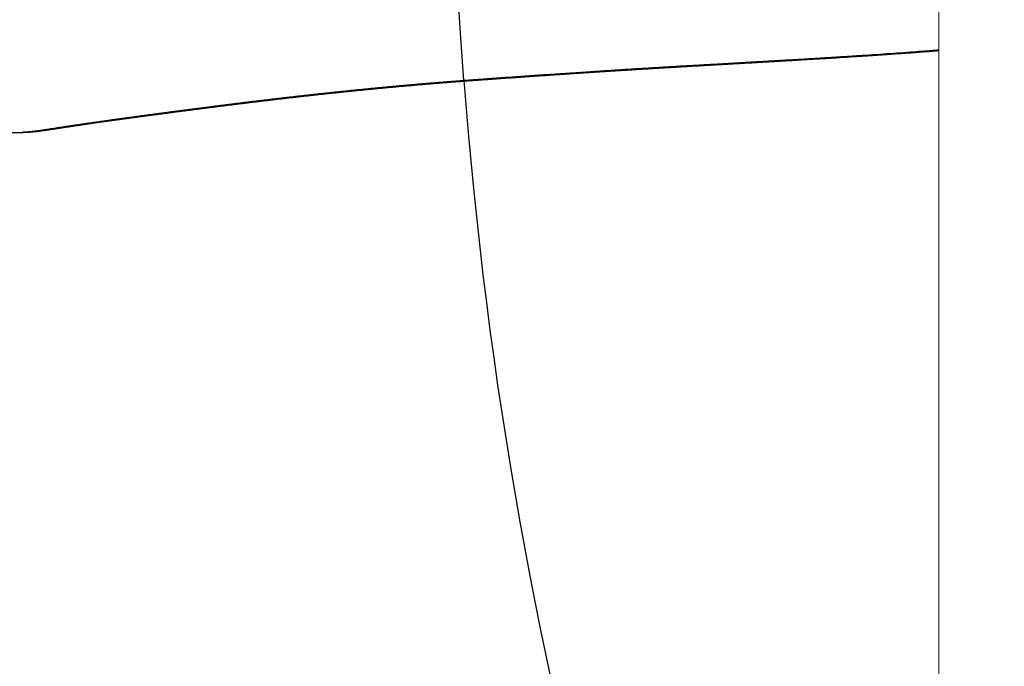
# Model space of a CAD drawing. Header units: millimetres. Extents: x -6792 to 22441, y -13430 to 4653.
# Tile 94 of 256: x -3667.23 to -3660.39, y -8082.98 to -8078.49. Entities that reach past the tile are written whole.
import ezdxf
from ezdxf import colors
from ezdxf.entities.mleader import LeaderData, LeaderLine
from ezdxf.math import Vec2, Vec3

# ---------------------------------------------------------------- set-up
doc = ezdxf.new("R2010")
doc.units = ezdxf.units.MM
doc.linetypes.add('DASHED', pattern=[19.05, 12.7, -6.35])
doc.layers.add('_A_OPIS', color=253, linetype='Continuous', lineweight=9)
doc.layers.add('drzwi', color=30, linetype='Continuous', lineweight=20)
doc.styles.get("Standard").update_dxf_attribs({"font": 'arial.ttf'})

# ---------------------------------------------------------------- blocks, each defined once
blk = doc.blocks.new('_Dot')
at = {"color": 0, "linetype": 'ByBlock', "lineweight": -2}
blk.add_line((-0.5, 0), (-1, 0), dxfattribs=at)
at = {"color": 0, "linetype": 'ByBlock', "const_width": 0.5}
blk.add_lwpolyline([(-0.25, 0, 1), (0.25, 0, 1)], format="xyb", close=True, dxfattribs=at)

msp = doc.modelspace()

# ---------------------------------------------------------------- linework, layer by layer
for p, q in [((-3664.0452, -8078.9031), (-3664.0595, -8078.9022)), ((-3667.2088, -8079.2676), (-3667.2092, -8079.2676))]:
    msp.add_line(p, q)
at = {"color": 9, "linetype": 'DASHED', "true_color": 0xb8b8b8, "extrusion": (0, 0, -1)}
msp.add_ellipse((-3644.2344, -8076.5348), major_axis=(0, -25), ratio=0.8, start_param=1.475706, end_param=1.665886, dxfattribs=at)
msp.add_ellipse((-3644.2344, -8076.5348), major_axis=(0, -25), ratio=0.8, start_param=4.807479, end_param=5.303034)
for points, knots in [([(-3660.846, -8078.6971), (-3660.8544, -8078.6977), (-3660.8873, -8078.7002), (-3660.9447, -8078.7046), (-3661.0255, -8078.7106), (-3661.1135, -8078.7169), (-3661.2087, -8078.7235), (-3661.3039, -8078.73), (-3661.4098, -8078.7369), (-3661.5264, -8078.7444), (-3661.6536, -8078.7522), (-3661.773, -8078.7594), (-3661.8847, -8078.766), (-3661.9886, -8078.772), (-3662.0838, -8078.7774), (-3662.1703, -8078.7824), (-3662.2481, -8078.7867), (-3662.3258, -8078.7911), (-3662.3975, -8078.7952), (-3662.4631, -8078.7989), (-3662.5227, -8078.8023), (-3662.5823, -8078.8057), (-3662.6417, -8078.8091), (-3662.7011, -8078.8125), (-3662.7604, -8078.816), (-3662.8196, -8078.8196), (-3662.8787, -8078.8232), (-3662.9376, -8078.8268), (-3662.9958, -8078.8304), (-3663.0533, -8078.8341), (-3663.1101, -8078.8377), (-3663.1667, -8078.8413), (-3663.2232, -8078.845), (-3663.2843, -8078.8489), (-3663.35, -8078.8532), (-3663.4201, -8078.8579), (-3663.4901, -8078.8625), (-3663.5577, -8078.8671), (-3663.6231, -8078.8715), (-3663.6861, -8078.8758), (-3663.7489, -8078.8802), (-3663.8115, -8078.8845), (-3663.8739, -8078.8889), (-3663.936, -8078.8933), (-3663.9979, -8078.8977), (-3664.039, -8078.9007), (-3664.0595, -8078.9022)], [0.4430248, 0.4430248, 0.4430248, 0.4430248, 0.447303, 0.4598652, 0.4724269, 0.4886283, 0.5048299, 0.5210315, 0.537233, 0.558838, 0.580443, 0.602048, 0.6197139, 0.6373797, 0.6550455, 0.6682967, 0.681548, 0.6947972, 0.7080464, 0.7182495, 0.728453, 0.7386566, 0.7488598, 0.7590627, 0.769284, 0.7795061, 0.7897284, 0.7999504, 0.8101717, 0.8200897, 0.8300082, 0.839927, 0.8498456, 0.8597638, 0.8721806, 0.8845981, 0.8970155, 0.9094322, 0.9207436, 0.9320556, 0.9433675, 0.9546789, 0.9660089, 0.9773395, 0.9886701, 1, 1, 1, 1]), ([(-3664.0452, -8078.9042), (-3664.0384, -8078.9037), (-3664.0216, -8078.9025), (-3663.9945, -8078.9006), (-3663.9639, -8078.8984), (-3663.933, -8078.8962), (-3663.9019, -8078.894), (-3663.8706, -8078.8918), (-3663.8392, -8078.8896), (-3663.8075, -8078.8874), (-3663.7756, -8078.8852), (-3663.7436, -8078.8829), (-3663.7114, -8078.8807), (-3663.6789, -8078.8785), (-3663.6463, -8078.8762), (-3663.6135, -8078.874), (-3663.5804, -8078.8718), (-3663.5471, -8078.8695), (-3663.5137, -8078.8673), (-3663.48, -8078.865), (-3663.446, -8078.8628), (-3663.4118, -8078.8605), (-3663.3773, -8078.8582), (-3663.3425, -8078.8559), (-3663.3074, -8078.8536), (-3663.2721, -8078.8513), (-3663.2363, -8078.849), (-3663.2003, -8078.8467), (-3663.164, -8078.8443), (-3663.1276, -8078.842), (-3663.0915, -8078.8397), (-3663.0562, -8078.8374), (-3663.0214, -8078.8352), (-3662.9872, -8078.8331), (-3662.9535, -8078.8309), (-3662.9206, -8078.8289), (-3662.8883, -8078.8269), (-3662.8563, -8078.825), (-3662.8243, -8078.823), (-3662.7921, -8078.8211), (-3662.7597, -8078.8191), (-3662.7273, -8078.8172), (-3662.6946, -8078.8153), (-3662.6617, -8078.8134), (-3662.6279, -8078.8114), (-3662.5931, -8078.8094), (-3662.5571, -8078.8073), (-3662.5202, -8078.8052), (-3662.4823, -8078.8031), (-3662.4432, -8078.8008), (-3662.4029, -8078.7985), (-3662.3612, -8078.7962), (-3662.3182, -8078.7938), (-3662.274, -8078.7912), (-3662.2284, -8078.7887), (-3662.1811, -8078.786), (-3662.1322, -8078.7832), (-3662.0811, -8078.7803), (-3662.0276, -8078.7772), (-3661.9713, -8078.774), (-3661.9114, -8078.7705), (-3661.8468, -8078.7667), (-3661.7755, -8078.7625), (-3661.6953, -8078.7576), (-3661.6037, -8078.752), (-3661.5098, -8078.7462), (-3661.4205, -8078.7405), (-3661.3429, -8078.7354), (-3661.2731, -8078.7307), (-3661.209, -8078.7264), (-3661.1492, -8078.7222), (-3661.0928, -8078.7182), (-3661.0374, -8078.7143), (-3660.9827, -8078.7103), (-3660.9286, -8078.7063), (-3660.8834, -8078.7028), (-3660.8561, -8078.7008), (-3660.846, -8078.7)], [0, 0, 0, 0, 0.0037167, 0.0093128, 0.0149275, 0.0205553, 0.0262325, 0.0319295, 0.0376469, 0.0433855, 0.0491459, 0.0549289, 0.0607353, 0.0665657, 0.0724211, 0.0783023, 0.0842099, 0.090145, 0.0961083, 0.1021008, 0.1081235, 0.1141789, 0.1202839, 0.1264299, 0.1326185, 0.1388512, 0.1451295, 0.1514556, 0.1578218, 0.1642618, 0.1705648, 0.1767402, 0.182798, 0.1887465, 0.1945934, 0.2003777, 0.2058908, 0.2114196, 0.2169639, 0.2225241, 0.2281007, 0.233694, 0.2393044, 0.2449351, 0.2506803, 0.2566995, 0.2628577, 0.2691706, 0.275654, 0.2823265, 0.2892108, 0.2963296, 0.3036559, 0.3111896, 0.3189551, 0.3269813, 0.335304, 0.3439684, 0.3530325, 0.3625736, 0.3726977, 0.383557, 0.3954823, 0.4090463, 0.4243837, 0.4421069, 0.4568984, 0.469886, 0.4816317, 0.4924601, 0.5025818, 0.5121397, 0.521235, 0.530868, 0.540056, 0.5488574, 0.5540108, 0.5540108, 0.5540108, 0.5540108]), ([(-3664.0595, -8078.9022), (-3664.0729, -8078.9032), (-3664.0998, -8078.9052), (-3664.1399, -8078.9082), (-3664.1798, -8078.9112), (-3664.2195, -8078.9143), (-3664.2589, -8078.9174), (-3664.2981, -8078.9205), (-3664.337, -8078.9237), (-3664.3757, -8078.9269), (-3664.4141, -8078.9301), (-3664.4522, -8078.9334), (-3664.4901, -8078.9366), (-3664.5277, -8078.9399), (-3664.565, -8078.9432), (-3664.602, -8078.9466), (-3664.6392, -8078.95), (-3664.6765, -8078.9534), (-3664.7139, -8078.9569), (-3664.751, -8078.9605), (-3664.7877, -8078.964), (-3664.8249, -8078.9676), (-3664.8626, -8078.9714), (-3664.9008, -8078.9752), (-3664.9385, -8078.979), (-3664.9758, -8078.9828), (-3665.0128, -8078.9867), (-3665.0494, -8078.9905), (-3665.0857, -8078.9944), (-3665.1215, -8078.9982), (-3665.1569, -8079.002), (-3665.1921, -8079.0059), (-3665.227, -8079.0098), (-3665.2617, -8079.0136), (-3665.2959, -8079.0175), (-3665.3298, -8079.0213), (-3665.3631, -8079.0252), (-3665.396, -8079.029), (-3665.4285, -8079.0327), (-3665.4606, -8079.0365), (-3665.4922, -8079.0402), (-3665.5235, -8079.044), (-3665.5545, -8079.0477), (-3665.5852, -8079.0514), (-3665.6155, -8079.055), (-3665.6453, -8079.0587), (-3665.6761, -8079.0625), (-3665.7077, -8079.0664), (-3665.7402, -8079.0704), (-3665.7721, -8079.0744), (-3665.8035, -8079.0783), (-3665.8343, -8079.0822), (-3665.8646, -8079.086), (-3665.8943, -8079.0898), (-3665.9236, -8079.0935), (-3665.9524, -8079.0972), (-3665.9808, -8079.1009), (-3666.0087, -8079.1045), (-3666.0363, -8079.108), (-3666.0636, -8079.1116), (-3666.0907, -8079.1151), (-3666.1172, -8079.1186), (-3666.1432, -8079.122), (-3666.1687, -8079.1253), (-3666.1937, -8079.1286), (-3666.2183, -8079.1318), (-3666.2423, -8079.135), (-3666.2659, -8079.1381), (-3666.2911, -8079.1415), (-3666.3176, -8079.145), (-3666.3454, -8079.1487), (-3666.3725, -8079.1523), (-3666.3979, -8079.1557), (-3666.4217, -8079.1589), (-3666.444, -8079.162), (-3666.4658, -8079.1649), (-3666.4871, -8079.1678), (-3666.5079, -8079.1707), (-3666.53, -8079.1737), (-3666.5533, -8079.1769), (-3666.5775, -8079.1802), (-3666.601, -8079.1835), (-3666.6238, -8079.1866), (-3666.6461, -8079.1898), (-3666.6676, -8079.1928), (-3666.6886, -8079.1958), (-3666.709, -8079.1987), (-3666.7288, -8079.2015), (-3666.7471, -8079.2041), (-3666.7642, -8079.2066), (-3666.78, -8079.2089), (-3666.7954, -8079.2112), (-3666.8104, -8079.2134), (-3666.825, -8079.2156), (-3666.8393, -8079.2177), (-3666.8532, -8079.2198), (-3666.8667, -8079.2218), (-3666.882, -8079.2241), (-3666.899, -8079.2267), (-3666.9173, -8079.2295), (-3666.9349, -8079.2322), (-3666.9518, -8079.2348), (-3666.9681, -8079.2374), (-3666.9837, -8079.2398), (-3666.9986, -8079.2421), (-3667.013, -8079.2443), (-3667.0268, -8079.2464), (-3667.04, -8079.2484), (-3667.0526, -8079.2504), (-3667.0648, -8079.2522), (-3667.0764, -8079.2539), (-3667.0877, -8079.2555), (-3667.0986, -8079.2571), (-3667.1092, -8079.2585), (-3667.1193, -8079.2599), (-3667.129, -8079.2611), (-3667.1382, -8079.2623), (-3667.1471, -8079.2633), (-3667.1556, -8079.2642), (-3667.1639, -8079.265), (-3667.1722, -8079.2658), (-3667.1802, -8079.2664), (-3667.1892, -8079.267), (-3667.1989, -8079.2674), (-3667.2055, -8079.2675), (-3667.2088, -8079.2676)], [0, 0, 0, 0, 0.005042, 0.010085, 0.015128, 0.020171, 0.025213, 0.030256, 0.035299, 0.040342, 0.045385, 0.050427, 0.055469, 0.060512, 0.065555, 0.070598, 0.075641, 0.080861, 0.086082, 0.091303, 0.096524, 0.101745, 0.107324, 0.112903, 0.118483, 0.124063, 0.129642, 0.135243, 0.140845, 0.146447, 0.152049, 0.15765, 0.163343, 0.169037, 0.174731, 0.180424, 0.186117, 0.19181, 0.197503, 0.203197, 0.20889, 0.214583, 0.220354, 0.226126, 0.231897, 0.237669, 0.24344, 0.250034, 0.256627, 0.263221, 0.269814, 0.276407, 0.283, 0.289593, 0.296186, 0.302832, 0.309478, 0.316124, 0.322769, 0.32959, 0.336411, 0.343232, 0.350054, 0.356874, 0.363694, 0.370515, 0.377336, 0.384156, 0.390977, 0.399572, 0.408167, 0.416763, 0.425358, 0.432951, 0.440545, 0.448138, 0.455736, 0.463333, 0.470931, 0.480459, 0.489988, 0.499517, 0.509046, 0.518575, 0.528119, 0.537663, 0.547208, 0.556752, 0.566296, 0.57459, 0.582884, 0.591178, 0.599474, 0.60777, 0.616066, 0.624348, 0.63263, 0.640912, 0.653338, 0.665764, 0.678196, 0.690629, 0.703064, 0.715499, 0.727922, 0.740344, 0.752769, 0.765193, 0.777621, 0.79005, 0.802479, 0.814908, 0.827734, 0.84056, 0.853387, 0.866213, 0.879042, 0.891871, 0.904701, 0.917531, 0.931434, 0.945337, 0.95924, 0.980096, 1, 1, 1, 1]), ([(-3667.2086, -8079.2676), (-3667.2084, -8079.2676), (-3667.2047, -8079.2676), (-3667.1976, -8079.2674), (-3667.1871, -8079.2671), (-3667.1762, -8079.2665), (-3667.1652, -8079.2658), (-3667.1545, -8079.265), (-3667.1445, -8079.2641), (-3667.1353, -8079.2632), (-3667.126, -8079.2623), (-3667.117, -8079.2613), (-3667.1079, -8079.2602), (-3667.099, -8079.2591), (-3667.09, -8079.258), (-3667.0812, -8079.2568), (-3667.0725, -8079.2557), (-3667.064, -8079.2545), (-3667.0556, -8079.2533), (-3667.0472, -8079.2521), (-3667.0389, -8079.2509), (-3667.0306, -8079.2497), (-3667.0222, -8079.2485), (-3667.0139, -8079.2473), (-3667.0055, -8079.246), (-3666.9972, -8079.2448), (-3666.9888, -8079.2435), (-3666.9803, -8079.2422), (-3666.9718, -8079.2409), (-3666.9633, -8079.2396), (-3666.9547, -8079.2383), (-3666.9461, -8079.237), (-3666.9374, -8079.2357), (-3666.9286, -8079.2344), (-3666.9197, -8079.233), (-3666.9108, -8079.2316), (-3666.9017, -8079.2303), (-3666.8926, -8079.2289), (-3666.8834, -8079.2275), (-3666.8742, -8079.2261), (-3666.8649, -8079.2247), (-3666.8555, -8079.2233), (-3666.846, -8079.2218), (-3666.8365, -8079.2204), (-3666.8269, -8079.219), (-3666.8172, -8079.2175), (-3666.8074, -8079.2161), (-3666.7975, -8079.2146), (-3666.7875, -8079.2131), (-3666.7774, -8079.2117), (-3666.7672, -8079.2102), (-3666.757, -8079.2087), (-3666.7466, -8079.2072), (-3666.7361, -8079.2056), (-3666.7256, -8079.2041), (-3666.7151, -8079.2026), (-3666.7045, -8079.2011), (-3666.6939, -8079.1996), (-3666.6831, -8079.198), (-3666.6723, -8079.1965), (-3666.6614, -8079.195), (-3666.6503, -8079.1934), (-3666.6392, -8079.1918), (-3666.628, -8079.1903), (-3666.6167, -8079.1887), (-3666.6053, -8079.1871), (-3666.5938, -8079.1855), (-3666.5822, -8079.1839), (-3666.5706, -8079.1823), (-3666.5588, -8079.1806), (-3666.5469, -8079.179), (-3666.5349, -8079.1774), (-3666.5228, -8079.1757), (-3666.5106, -8079.174), (-3666.4983, -8079.1724), (-3666.486, -8079.1707), (-3666.4736, -8079.169), (-3666.4611, -8079.1673), (-3666.4485, -8079.1656), (-3666.4358, -8079.1639), (-3666.423, -8079.1621), (-3666.4102, -8079.1604), (-3666.3972, -8079.1587), (-3666.3842, -8079.1569), (-3666.371, -8079.1552), (-3666.3579, -8079.1534), (-3666.3446, -8079.1516), (-3666.3313, -8079.1498), (-3666.3179, -8079.1481), (-3666.3044, -8079.1463), (-3666.2908, -8079.1445), (-3666.2772, -8079.1427), (-3666.2634, -8079.1408), (-3666.2496, -8079.139), (-3666.2357, -8079.1372), (-3666.2217, -8079.1353), (-3666.2077, -8079.1335), (-3666.1936, -8079.1316), (-3666.1794, -8079.1298), (-3666.1649, -8079.1279), (-3666.1504, -8079.126), (-3666.1358, -8079.124), (-3666.1212, -8079.1221), (-3666.1064, -8079.1202), (-3666.0917, -8079.1183), (-3666.0768, -8079.1164), (-3666.0619, -8079.1144), (-3666.0469, -8079.1125), (-3666.0319, -8079.1105), (-3666.0168, -8079.1086), (-3666.0016, -8079.1066), (-3665.9863, -8079.1046), (-3665.971, -8079.1027), (-3665.9555, -8079.1007), (-3665.94, -8079.0987), (-3665.9244, -8079.0967), (-3665.9088, -8079.0947), (-3665.893, -8079.0927), (-3665.8772, -8079.0907), (-3665.8613, -8079.0887), (-3665.8453, -8079.0867), (-3665.8292, -8079.0846), (-3665.813, -8079.0826), (-3665.7967, -8079.0806), (-3665.7803, -8079.0785), (-3665.7638, -8079.0765), (-3665.7474, -8079.0744), (-3665.7308, -8079.0723), (-3665.7142, -8079.0703), (-3665.6975, -8079.0682), (-3665.6807, -8079.0662), (-3665.6639, -8079.0641), (-3665.647, -8079.062), (-3665.63, -8079.06), (-3665.613, -8079.0579), (-3665.5958, -8079.0558), (-3665.5786, -8079.0537), (-3665.5613, -8079.0516), (-3665.544, -8079.0496), (-3665.5265, -8079.0475), (-3665.509, -8079.0454), (-3665.4914, -8079.0433), (-3665.4737, -8079.0412), (-3665.456, -8079.0391), (-3665.4381, -8079.037), (-3665.4202, -8079.0349), (-3665.4022, -8079.0328), (-3665.3842, -8079.0307), (-3665.366, -8079.0286), (-3665.3478, -8079.0266), (-3665.3295, -8079.0245), (-3665.3111, -8079.0224), (-3665.2927, -8079.0203), (-3665.2741, -8079.0182), (-3665.2555, -8079.0161), (-3665.2368, -8079.014), (-3665.218, -8079.0119), (-3665.1992, -8079.0098), (-3665.1802, -8079.0077), (-3665.1612, -8079.0057), (-3665.142, -8079.0036), (-3665.1228, -8079.0015), (-3665.1036, -8078.9994), (-3665.0842, -8078.9974), (-3665.0648, -8078.9953), (-3665.0452, -8078.9932), (-3665.0256, -8078.9912), (-3665.006, -8078.9891), (-3664.9862, -8078.9871), (-3664.9663, -8078.985), (-3664.9464, -8078.983), (-3664.9264, -8078.9809), (-3664.9063, -8078.9789), (-3664.8861, -8078.9769), (-3664.8658, -8078.9748), (-3664.8455, -8078.9728), (-3664.825, -8078.9708), (-3664.8045, -8078.9688), (-3664.7839, -8078.9668), (-3664.7632, -8078.9648), (-3664.7423, -8078.9628), (-3664.7214, -8078.9608), (-3664.7005, -8078.9588), (-3664.6794, -8078.9568), (-3664.6582, -8078.9549), (-3664.6369, -8078.9529), (-3664.6155, -8078.9509), (-3664.5941, -8078.949), (-3664.5725, -8078.947), (-3664.5509, -8078.9451), (-3664.5292, -8078.9432), (-3664.5074, -8078.9413), (-3664.4855, -8078.9394), (-3664.4634, -8078.9374), (-3664.4413, -8078.9355), (-3664.419, -8078.9336), (-3664.3967, -8078.9318), (-3664.3743, -8078.9299), (-3664.3518, -8078.928), (-3664.3293, -8078.9262), (-3664.3067, -8078.9243), (-3664.2839, -8078.9225), (-3664.261, -8078.9207), (-3664.2379, -8078.9188), (-3664.2147, -8078.917), (-3664.1914, -8078.9152), (-3664.168, -8078.9134), (-3664.1452, -8078.9116), (-3664.1233, -8078.91), (-3664.1018, -8078.9084), (-3664.082, -8078.9069), (-3664.0634, -8078.9056), (-3664.0517, -8078.9047), (-3664.0456, -8078.9043), (-3664.0451, -8078.9042)], [0, 0, 0, 0, 0.000897, 0.014392, 0.028259, 0.042658, 0.057335, 0.071796, 0.084135, 0.095797, 0.106851, 0.118564, 0.128903, 0.139852, 0.150279, 0.16025, 0.169835, 0.179089, 0.188056, 0.196771, 0.205262, 0.213555, 0.22166, 0.22964, 0.237452, 0.24511, 0.252628, 0.260016, 0.267284, 0.274441, 0.281494, 0.28845, 0.295315, 0.302095, 0.308794, 0.315416, 0.32203, 0.328524, 0.334936, 0.341269, 0.347528, 0.353717, 0.35984, 0.365899, 0.371898, 0.377839, 0.383725, 0.389558, 0.39534, 0.401075, 0.406762, 0.412405, 0.418004, 0.423618, 0.429062, 0.434454, 0.439796, 0.445092, 0.450342, 0.455549, 0.460714, 0.465839, 0.470925, 0.475973, 0.480986, 0.485964, 0.490908, 0.49582, 0.500701, 0.505551, 0.510372, 0.515165, 0.519931, 0.524654, 0.529349, 0.534008, 0.538633, 0.543224, 0.547784, 0.552312, 0.556812, 0.561283, 0.565726, 0.570144, 0.574534, 0.578879, 0.58319, 0.587475, 0.591733, 0.595965, 0.60017, 0.60435, 0.608503, 0.612631, 0.616733, 0.620811, 0.624863, 0.628816, 0.632873, 0.6369, 0.640897, 0.644865, 0.648806, 0.652719, 0.656607, 0.660469, 0.664307, 0.668122, 0.671913, 0.675683, 0.679431, 0.683158, 0.686865, 0.690552, 0.694221, 0.697871, 0.701504, 0.70512, 0.708719, 0.712302, 0.715869, 0.719422, 0.72296, 0.726484, 0.730023, 0.733512, 0.736982, 0.740435, 0.743872, 0.747294, 0.7507, 0.754091, 0.75746, 0.760819, 0.764168, 0.767504, 0.770826, 0.774132, 0.777422, 0.780694, 0.783961, 0.787221, 0.790468, 0.793703, 0.796926, 0.800138, 0.803338, 0.806527, 0.809706, 0.812875, 0.816033, 0.819181, 0.82232, 0.82545, 0.828571, 0.831684, 0.83479, 0.837892, 0.840985, 0.84407, 0.847147, 0.850216, 0.853277, 0.856332, 0.859379, 0.862419, 0.865453, 0.868481, 0.871504, 0.87452, 0.877531, 0.880538, 0.883539, 0.886536, 0.889529, 0.892518, 0.895503, 0.898484, 0.901463, 0.904439, 0.907412, 0.910382, 0.913351, 0.916318, 0.919283, 0.922247, 0.92521, 0.928172, 0.931133, 0.934095, 0.937043, 0.939995, 0.942952, 0.945913, 0.948876, 0.95184, 0.954801, 0.957758, 0.960716, 0.963662, 0.966616, 0.969577, 0.972545, 0.975521, 0.978504, 0.981496, 0.984497, 0.98746, 0.990212, 0.992827, 0.995596, 0.997715, 0.99984, 1, 1, 1, 1]), ([(-3668.0676, -8079.253), (-3668.0675, -8079.2531), (-3668.067, -8079.2531), (-3668.066, -8079.2531), (-3668.0645, -8079.2532), (-3668.0628, -8079.2533), (-3668.061, -8079.2534), (-3668.0593, -8079.2534), (-3668.0578, -8079.2535), (-3668.0564, -8079.2536), (-3668.055, -8079.2536), (-3668.0535, -8079.2537), (-3668.0522, -8079.2538), (-3668.0509, -8079.2538), (-3668.0496, -8079.2539), (-3668.048, -8079.254), (-3668.0463, -8079.254), (-3668.0444, -8079.2541), (-3668.0424, -8079.2542), (-3668.0405, -8079.2543), (-3668.0387, -8079.2544), (-3668.037, -8079.2545), (-3668.0355, -8079.2545), (-3668.0341, -8079.2546), (-3668.0327, -8079.2547), (-3668.0311, -8079.2547), (-3668.0292, -8079.2548), (-3668.0271, -8079.2549), (-3668.0249, -8079.255), (-3668.0227, -8079.2551), (-3668.0207, -8079.2552), (-3668.0189, -8079.2553), (-3668.0174, -8079.2553), (-3668.0161, -8079.2554), (-3668.0148, -8079.2555), (-3668.0134, -8079.2555), (-3668.0119, -8079.2556), (-3668.0102, -8079.2557), (-3668.0082, -8079.2557), (-3668.006, -8079.2558), (-3668.0037, -8079.2559), (-3668.0015, -8079.256), (-3667.9997, -8079.2561), (-3667.9983, -8079.2562), (-3667.9971, -8079.2562), (-3667.996, -8079.2563), (-3667.9949, -8079.2563), (-3667.9938, -8079.2563), (-3667.9926, -8079.2564), (-3667.9914, -8079.2564), (-3667.99, -8079.2565), (-3667.9885, -8079.2566), (-3667.9868, -8079.2566), (-3667.9849, -8079.2567), (-3667.983, -8079.2568), (-3667.9812, -8079.2569), (-3667.9797, -8079.2569), (-3667.9783, -8079.257), (-3667.977, -8079.257), (-3667.9757, -8079.2571), (-3667.9744, -8079.2571), (-3667.9729, -8079.2572), (-3667.9711, -8079.2573), (-3667.9691, -8079.2573), (-3667.967, -8079.2574), (-3667.9649, -8079.2575), (-3667.963, -8079.2576), (-3667.9613, -8079.2576), (-3667.9598, -8079.2577), (-3667.9583, -8079.2578), (-3667.957, -8079.2578), (-3667.9556, -8079.2579), (-3667.9541, -8079.2579), (-3667.9523, -8079.258), (-3667.9503, -8079.2581), (-3667.9481, -8079.2582), (-3667.9458, -8079.2582), (-3667.9436, -8079.2583), (-3667.9415, -8079.2584), (-3667.9397, -8079.2585), (-3667.9382, -8079.2585), (-3667.9368, -8079.2586), (-3667.9354, -8079.2586), (-3667.9341, -8079.2587), (-3667.9326, -8079.2587), (-3667.9309, -8079.2588), (-3667.9291, -8079.2589), (-3667.9272, -8079.2589), (-3667.9253, -8079.259), (-3667.9234, -8079.2591), (-3667.9217, -8079.2591), (-3667.9203, -8079.2592), (-3667.9189, -8079.2592), (-3667.9177, -8079.2593), (-3667.9165, -8079.2593), (-3667.9153, -8079.2594), (-3667.914, -8079.2594), (-3667.9125, -8079.2594), (-3667.9108, -8079.2595), (-3667.9089, -8079.2596), (-3667.9067, -8079.2596), (-3667.9045, -8079.2597), (-3667.9023, -8079.2598), (-3667.9003, -8079.2599), (-3667.8985, -8079.2599), (-3667.8969, -8079.26), (-3667.8954, -8079.26), (-3667.8939, -8079.2601), (-3667.8922, -8079.2601), (-3667.8905, -8079.2602), (-3667.8886, -8079.2603), (-3667.8863, -8079.2603), (-3667.8839, -8079.2604), (-3667.8815, -8079.2605), (-3667.8794, -8079.2606), (-3667.8777, -8079.2606), (-3667.8764, -8079.2607), (-3667.8752, -8079.2607), (-3667.8739, -8079.2607), (-3667.8727, -8079.2608), (-3667.8714, -8079.2608), (-3667.8699, -8079.2609), (-3667.8682, -8079.2609), (-3667.8663, -8079.261), (-3667.8642, -8079.261), (-3667.8621, -8079.2611), (-3667.8601, -8079.2612), (-3667.8581, -8079.2612), (-3667.8562, -8079.2613), (-3667.8546, -8079.2613), (-3667.8532, -8079.2614), (-3667.8519, -8079.2614), (-3667.8507, -8079.2615), (-3667.8494, -8079.2615), (-3667.8481, -8079.2615), (-3667.8466, -8079.2616), (-3667.845, -8079.2616), (-3667.8432, -8079.2617), (-3667.8412, -8079.2617), (-3667.839, -8079.2618), (-3667.8368, -8079.2619), (-3667.8346, -8079.2619), (-3667.8327, -8079.262), (-3667.8308, -8079.262), (-3667.8289, -8079.2621), (-3667.827, -8079.2622), (-3667.8247, -8079.2622), (-3667.8225, -8079.2623), (-3667.8204, -8079.2623), (-3667.8184, -8079.2624), (-3667.8164, -8079.2625), (-3667.8145, -8079.2625), (-3667.8127, -8079.2626), (-3667.8113, -8079.2626), (-3667.8101, -8079.2626), (-3667.809, -8079.2627), (-3667.8079, -8079.2627), (-3667.8067, -8079.2627), (-3667.8055, -8079.2627), (-3667.8042, -8079.2628), (-3667.8029, -8079.2628), (-3667.8013, -8079.2629), (-3667.7994, -8079.2629), (-3667.7974, -8079.263), (-3667.7952, -8079.263), (-3667.793, -8079.2631), (-3667.7909, -8079.2631), (-3667.789, -8079.2632), (-3667.7874, -8079.2632), (-3667.7861, -8079.2633), (-3667.7849, -8079.2633), (-3667.784, -8079.2633), (-3667.783, -8079.2633), (-3667.782, -8079.2634), (-3667.7811, -8079.2634), (-3667.7801, -8079.2634), (-3667.779, -8079.2634), (-3667.7777, -8079.2635), (-3667.776, -8079.2635), (-3667.7739, -8079.2636), (-3667.7717, -8079.2636), (-3667.7694, -8079.2637), (-3667.7672, -8079.2637), (-3667.7652, -8079.2638), (-3667.7633, -8079.2638), (-3667.7616, -8079.2639), (-3667.7601, -8079.2639), (-3667.7586, -8079.2639), (-3667.7572, -8079.264), (-3667.7556, -8079.264), (-3667.7539, -8079.264), (-3667.752, -8079.2641), (-3667.7498, -8079.2641), (-3667.7475, -8079.2642), (-3667.7451, -8079.2642), (-3667.7428, -8079.2643), (-3667.7407, -8079.2643), (-3667.7385, -8079.2644), (-3667.7366, -8079.2644), (-3667.7348, -8079.2645), (-3667.7332, -8079.2645), (-3667.7317, -8079.2645), (-3667.7301, -8079.2646), (-3667.7284, -8079.2646), (-3667.7265, -8079.2646), (-3667.7244, -8079.2647), (-3667.7222, -8079.2647), (-3667.72, -8079.2648), (-3667.7177, -8079.2648), (-3667.7155, -8079.2649), (-3667.7132, -8079.2649), (-3667.7111, -8079.265), (-3667.7091, -8079.265), (-3667.707, -8079.265), (-3667.705, -8079.2651), (-3667.703, -8079.2651), (-3667.701, -8079.2652), (-3667.6987, -8079.2652), (-3667.6963, -8079.2653), (-3667.694, -8079.2653), (-3667.6917, -8079.2653), (-3667.6895, -8079.2654), (-3667.6874, -8079.2654), (-3667.6854, -8079.2655), (-3667.6835, -8079.2655), (-3667.6815, -8079.2655), (-3667.6796, -8079.2656), (-3667.6774, -8079.2656), (-3667.675, -8079.2657), (-3667.6722, -8079.2657), (-3667.6694, -8079.2657), (-3667.6667, -8079.2658), (-3667.6643, -8079.2658), (-3667.662, -8079.2659), (-3667.6601, -8079.2659), (-3667.6584, -8079.2659), (-3667.6568, -8079.266), (-3667.6552, -8079.266), (-3667.6538, -8079.266), (-3667.6526, -8079.266), (-3667.6514, -8079.2661), (-3667.6501, -8079.2661), (-3667.6485, -8079.2661), (-3667.6467, -8079.2661), (-3667.6448, -8079.2662), (-3667.6427, -8079.2662), (-3667.6404, -8079.2662), (-3667.6381, -8079.2663), (-3667.636, -8079.2663), (-3667.6343, -8079.2663), (-3667.6327, -8079.2663), (-3667.6313, -8079.2664), (-3667.6299, -8079.2664), (-3667.6286, -8079.2664), (-3667.6271, -8079.2664), (-3667.6256, -8079.2665), (-3667.6238, -8079.2665), (-3667.6216, -8079.2665), (-3667.6192, -8079.2665), (-3667.6166, -8079.2666), (-3667.6141, -8079.2666), (-3667.6118, -8079.2666), (-3667.6099, -8079.2667), (-3667.6083, -8079.2667), (-3667.6069, -8079.2667), (-3667.6057, -8079.2667), (-3667.6044, -8079.2667), (-3667.6029, -8079.2668), (-3667.6012, -8079.2668), (-3667.5995, -8079.2668), (-3667.5977, -8079.2668), (-3667.5958, -8079.2669), (-3667.5937, -8079.2669), (-3667.5914, -8079.2669), (-3667.5889, -8079.2669), (-3667.5864, -8079.267), (-3667.5839, -8079.267), (-3667.5814, -8079.267), (-3667.579, -8079.2671), (-3667.5767, -8079.2671), (-3667.5747, -8079.2671), (-3667.5728, -8079.2671), (-3667.5711, -8079.2672), (-3667.5697, -8079.2672), (-3667.5684, -8079.2672), (-3667.567, -8079.2672), (-3667.5653, -8079.2672), (-3667.5632, -8079.2672), (-3667.5609, -8079.2673), (-3667.5585, -8079.2673), (-3667.5561, -8079.2673), (-3667.5538, -8079.2673), (-3667.5516, -8079.2674), (-3667.5498, -8079.2674), (-3667.5482, -8079.2674), (-3667.5469, -8079.2674), (-3667.5456, -8079.2674), (-3667.5444, -8079.2674), (-3667.543, -8079.2674), (-3667.5414, -8079.2675), (-3667.5396, -8079.2675), (-3667.5375, -8079.2675), (-3667.5352, -8079.2675), (-3667.5327, -8079.2675), (-3667.5299, -8079.2676), (-3667.527, -8079.2676), (-3667.5242, -8079.2676), (-3667.5215, -8079.2676), (-3667.5191, -8079.2677), (-3667.5169, -8079.2677), (-3667.5149, -8079.2677), (-3667.5131, -8079.2677), (-3667.5114, -8079.2677), (-3667.5097, -8079.2677), (-3667.5078, -8079.2677), (-3667.5058, -8079.2678), (-3667.5035, -8079.2678), (-3667.5009, -8079.2678), (-3667.498, -8079.2678), (-3667.4951, -8079.2678), (-3667.4922, -8079.2679), (-3667.4894, -8079.2679), (-3667.487, -8079.2679), (-3667.4847, -8079.2679), (-3667.4827, -8079.2679), (-3667.4808, -8079.2679), (-3667.4791, -8079.2679), (-3667.4773, -8079.2679), (-3667.4756, -8079.268), (-3667.474, -8079.268), (-3667.4723, -8079.268), (-3667.4703, -8079.268), (-3667.4682, -8079.268), (-3667.4657, -8079.268), (-3667.4629, -8079.268), (-3667.46, -8079.268), (-3667.4571, -8079.2681), (-3667.4545, -8079.2681), (-3667.4522, -8079.2681), (-3667.45, -8079.2681), (-3667.4482, -8079.2681), (-3667.4465, -8079.2681), (-3667.4449, -8079.2681), (-3667.4433, -8079.2681), (-3667.4417, -8079.2681), (-3667.44, -8079.2681), (-3667.438, -8079.2681), (-3667.4358, -8079.2681), (-3667.4331, -8079.2681), (-3667.4301, -8079.2682), (-3667.4268, -8079.2682), (-3667.4236, -8079.2682), (-3667.4206, -8079.2682), (-3667.418, -8079.2682), (-3667.4157, -8079.2682), (-3667.4137, -8079.2682), (-3667.4118, -8079.2682), (-3667.41, -8079.2682), (-3667.4082, -8079.2682), (-3667.4063, -8079.2682), (-3667.4042, -8079.2682), (-3667.4019, -8079.2682), (-3667.3993, -8079.2682), (-3667.3965, -8079.2682), (-3667.3935, -8079.2682), (-3667.3905, -8079.2682), (-3667.3876, -8079.2682), (-3667.3848, -8079.2682), (-3667.3823, -8079.2682), (-3667.3798, -8079.2682), (-3667.3772, -8079.2682), (-3667.3746, -8079.2682), (-3667.3719, -8079.2682), (-3667.3691, -8079.2682), (-3667.366, -8079.2682), (-3667.3627, -8079.2682), (-3667.3591, -8079.2682), (-3667.3554, -8079.2682), (-3667.3519, -8079.2682), (-3667.3486, -8079.2682), (-3667.3456, -8079.2682), (-3667.3428, -8079.2682), (-3667.3402, -8079.2682), (-3667.3378, -8079.2682), (-3667.3356, -8079.2682), (-3667.3335, -8079.2682), (-3667.3313, -8079.2682), (-3667.3291, -8079.2682), (-3667.3266, -8079.2682), (-3667.3238, -8079.2682), (-3667.3207, -8079.2682), (-3667.3175, -8079.2682), (-3667.3141, -8079.2682), (-3667.3107, -8079.2682), (-3667.3076, -8079.2681), (-3667.3049, -8079.2681), (-3667.3029, -8079.2681), (-3667.301, -8079.2681), (-3667.2994, -8079.2681), (-3667.2976, -8079.2681), (-3667.2957, -8079.2681), (-3667.2937, -8079.2681), (-3667.2916, -8079.2681), (-3667.2894, -8079.2681), (-3667.287, -8079.2681), (-3667.2843, -8079.2681), (-3667.2805, -8079.268), (-3667.2757, -8079.268), (-3667.2699, -8079.268), (-3667.2647, -8079.268), (-3667.2602, -8079.2679), (-3667.2565, -8079.2679), (-3667.2531, -8079.2679), (-3667.2501, -8079.2679), (-3667.2473, -8079.2679), (-3667.2448, -8079.2678), (-3667.242, -8079.2678), (-3667.2387, -8079.2678), (-3667.2349, -8079.2678), (-3667.2306, -8079.2677), (-3667.2263, -8079.2677), (-3667.2222, -8079.2677), (-3667.2185, -8079.2677), (-3667.2151, -8079.2676), (-3667.212, -8079.2676), (-3667.2101, -8079.2676), (-3667.2092, -8079.2676)], [0, 0, 0, 0, 0.000152, 0.001738, 0.003576, 0.005666, 0.007918, 0.00995, 0.011718, 0.013224, 0.015073, 0.016792, 0.018381, 0.019883, 0.021398, 0.023208, 0.025315, 0.027713, 0.030083, 0.032236, 0.034497, 0.036532, 0.038367, 0.040001, 0.041569, 0.043442, 0.045661, 0.048226, 0.05092, 0.053547, 0.056073, 0.058129, 0.059941, 0.061508, 0.062923, 0.064514, 0.066308, 0.068307, 0.070736, 0.073389, 0.076249, 0.078895, 0.081142, 0.082711, 0.084022, 0.085305, 0.086622, 0.087973, 0.089358, 0.090788, 0.092416, 0.094242, 0.096266, 0.098439, 0.100952, 0.103103, 0.104892, 0.106433, 0.107972, 0.109489, 0.111017, 0.112811, 0.115009, 0.117311, 0.119904, 0.122388, 0.124644, 0.126679, 0.128538, 0.130228, 0.13175, 0.133343, 0.135164, 0.137275, 0.139677, 0.1423, 0.144999, 0.147776, 0.150272, 0.152407, 0.154212, 0.155774, 0.157369, 0.159006, 0.160692, 0.162616, 0.164861, 0.167089, 0.169508, 0.171747, 0.17374, 0.175484, 0.176999, 0.178446, 0.179868, 0.181329, 0.182788, 0.184495, 0.186511, 0.188837, 0.191423, 0.194109, 0.196725, 0.199178, 0.201343, 0.20322, 0.204818, 0.206658, 0.20859, 0.210615, 0.212878, 0.215501, 0.218487, 0.221519, 0.224132, 0.225888, 0.227404, 0.228872, 0.230338, 0.231826, 0.233338, 0.235075, 0.23708, 0.239351, 0.241808, 0.244292, 0.246771, 0.249173, 0.25136, 0.253272, 0.25491, 0.256375, 0.257859, 0.259367, 0.2609, 0.262551, 0.264461, 0.266631, 0.269061, 0.271515, 0.274401, 0.276915, 0.279135, 0.281384, 0.283507, 0.285739, 0.288394, 0.291471, 0.293613, 0.295927, 0.298407, 0.300749, 0.302771, 0.304473, 0.305854, 0.306991, 0.308408, 0.309834, 0.311271, 0.312717, 0.314335, 0.316156, 0.318315, 0.320809, 0.323423, 0.325999, 0.328474, 0.330699, 0.332623, 0.334245, 0.335452, 0.336602, 0.337749, 0.338892, 0.340032, 0.341168, 0.342344, 0.343812, 0.345852, 0.34831, 0.351141, 0.353866, 0.35647, 0.358824, 0.360953, 0.362985, 0.36476, 0.36644, 0.368164, 0.369931, 0.371892, 0.374145, 0.37672, 0.379603, 0.382414, 0.384977, 0.387677, 0.390132, 0.392429, 0.394572, 0.396302, 0.398103, 0.399976, 0.401971, 0.404214, 0.406663, 0.409347, 0.411955, 0.414337, 0.417242, 0.419852, 0.422308, 0.424631, 0.427032, 0.429568, 0.431702, 0.434105, 0.436783, 0.439698, 0.442463, 0.444979, 0.447674, 0.450156, 0.452488, 0.454694, 0.456947, 0.459238, 0.461684, 0.464524, 0.467778, 0.471245, 0.474425, 0.477309, 0.479887, 0.482153, 0.484091, 0.485962, 0.487835, 0.489709, 0.490801, 0.492111, 0.493684, 0.495522, 0.497624, 0.499948, 0.502219, 0.505177, 0.507911, 0.510295, 0.512314, 0.514088, 0.515695, 0.517301, 0.518908, 0.520514, 0.522268, 0.52435, 0.526855, 0.529767, 0.532845, 0.536016, 0.53857, 0.540789, 0.542671, 0.544217, 0.545506, 0.54678, 0.548781, 0.550785, 0.552842, 0.554821, 0.55703, 0.559468, 0.562132, 0.565022, 0.568099, 0.57101, 0.573675, 0.576681, 0.579354, 0.581706, 0.583881, 0.586064, 0.587479, 0.588898, 0.590496, 0.592482, 0.594855, 0.597562, 0.600409, 0.603231, 0.606004, 0.608531, 0.610685, 0.612468, 0.613931, 0.615355, 0.616779, 0.618203, 0.620197, 0.622313, 0.624701, 0.627364, 0.630321, 0.633519, 0.63696, 0.640262, 0.64334, 0.646223, 0.648774, 0.650988, 0.653006, 0.655025, 0.657009, 0.659013, 0.66131, 0.663994, 0.667097, 0.670392, 0.673855, 0.677326, 0.680484, 0.683321, 0.685883, 0.688201, 0.690295, 0.692341, 0.694388, 0.696436, 0.698119, 0.700073, 0.702308, 0.704817, 0.707451, 0.710901, 0.714438, 0.717759, 0.72074, 0.723401, 0.725836, 0.728058, 0.72988, 0.731699, 0.733519, 0.73534, 0.73725, 0.739483, 0.742053, 0.74491, 0.748646, 0.752514, 0.75627, 0.759686, 0.762766, 0.765285, 0.767546, 0.76965, 0.771754, 0.773859, 0.775944, 0.778284, 0.780953, 0.783932, 0.787179, 0.790621, 0.794136, 0.797494, 0.800688, 0.803605, 0.80617, 0.80928, 0.812308, 0.815316, 0.818495, 0.822006, 0.825794, 0.829925, 0.834183, 0.83844, 0.842028, 0.845441, 0.848651, 0.85162, 0.854326, 0.856865, 0.859258, 0.861652, 0.864136, 0.866968, 0.870163, 0.873647, 0.877387, 0.881303, 0.885215, 0.889085, 0.891812, 0.89417, 0.896169, 0.898033, 0.899843, 0.902176, 0.904456, 0.906824, 0.909292, 0.911918, 0.914947, 0.91839, 0.924927, 0.931475, 0.938007, 0.942595, 0.946774, 0.950576, 0.954148, 0.956956, 0.95978, 0.96287, 0.966308, 0.970981, 0.975853, 0.980762, 0.98567, 0.989526, 0.993381, 0.996961, 1, 1, 1, 1])]:
    msp.add_open_spline(points, degree=3, knots=knots)
at = {"layer": 'drzwi', "color": 3}
msp.add_lwpolyline([(-3911.0876, -7907.1628), (-3660.846, -7907.1628), (-3660.846, -8194.2747), (-3911.0876, -8194.2747)], close=True, dxfattribs=at)

# ---------------------------------------------------------------- leaders
at = {"layer": '_A_OPIS', "linetype": 'ByBlock'}
ml = msp.add_multileader_mtext('Standard', dxfattribs=at)
ml.set_content('COKOLIKI PRZYŚCIENNE O WYS. OK. 7-8 CM\\PZ PŁYTEK FORMATU 60X120CM CIĘTYCH\\PWZDŁUŻ NA 7-8 NP. OPTIMUM GRAND\\PCOLOURS GRAPHITE MAT FUGA 2 MM\\PO KOLORZE ZBLIŻONYM DO\\PPŁYTKI (GRAFIT)', color=256)
ml.set_leader_properties(color=256, linetype='ByLayer', lineweight=-1)
ml.set_arrow_properties(name='DOT')
ml.build(insert=Vec2(0, 0))
ml.multileader.update_dxf_attribs({"text_left_attachment_type": 6, "text_right_attachment_type": 5, "dogleg_length": 3, "arrow_head_size": 6})
ctx = ml.context
ctx.base_point, ctx.char_height, ctx.arrow_head_size, ctx.plane_origin, ctx.plane_x_axis, ctx.plane_y_axis = Vec3(-3480.9989, -8148.0368), 5, 6, Vec3(-4028.3685, -7988.9643), Vec3(0.00063, 1), Vec3(-1, 0.00063)
ctx.left_attachment, ctx.right_attachment = 6, 5
notes = []
notes.append((ctx, [(0, (1, 1, 0), (-3535.2816, -7989.2717), (-0.00063, -1), 5.014, [(0, [(-3444.6086, -7989.3318)], 0, [])])]))
ctx.mtext.insert, ctx.mtext.text_direction, ctx.mtext.rotation, ctx.mtext.line_spacing_factor, ctx.mtext.flow_direction = Vec3(-3474.4334, -7996.324), Vec3(-0.00063, -1), 4.711759, 1.2, 5
for ctx, leaders in notes:
    for number, flags, end, landing, length, lines in leaders:
        leader = LeaderData()
        leader.index, (leader.has_last_leader_line, leader.has_dogleg_vector, leader.attachment_direction) = number, flags
        leader.last_leader_point, leader.dogleg_vector, leader.dogleg_length = Vec3(end), Vec3(landing), length
        for number, points, colour, breaks in lines:
            line = LeaderLine()
            line.index, line.vertices, line.color, line.breaks = number, Vec3.list(points), colors.encode_raw_color(colour), breaks
            leader.lines.append(line)
        ctx.leaders.append(leader)

doc.saveas('drawing.dxf')
